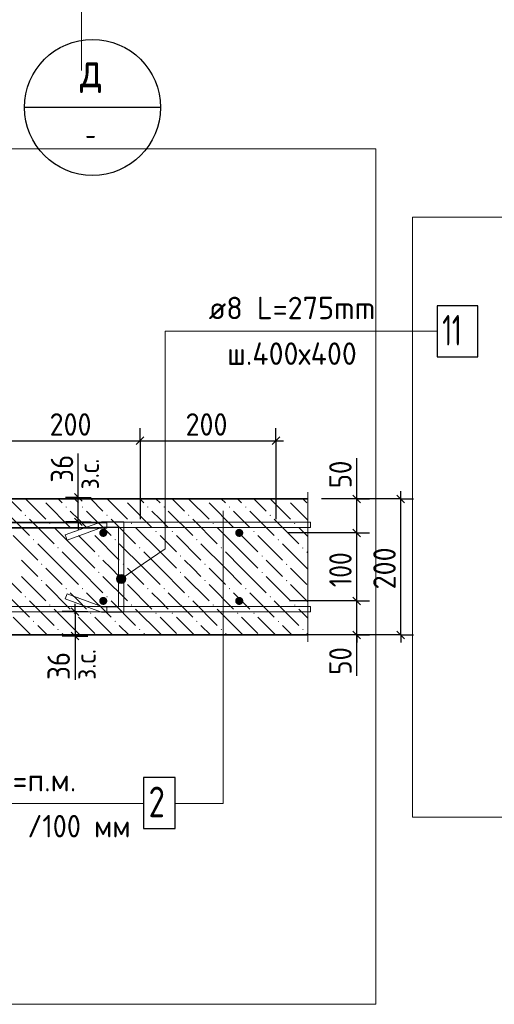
# Model space of a CAD drawing. Header units: millimetres. Extents: x 0 to 50412, y 0 to 35640.
# Tile 13 of 19: x 23478 to 29063, y 12883 to 24462. Entities that reach past the tile are written whole.
import ezdxf

# ---------------------------------------------------------------- set-up
doc = ezdxf.new("R2010")
doc.units = ezdxf.units.MM
doc.linetypes.add('______2', pattern=[324, 240, -84])
for name, color, linetype, lineweight in [('Standard', 7, 'Continuous', 25), ('ЖБ Стена верхний уровень', 7, 'Continuous', 35), ('Позиционная метка линия выноска', 7, 'Continuous', 13), ('Позиционная метка номер позиции', 7, 'Continuous', 13), ('Текст_ общее', 7, 'Continuous', 25)]:
    doc.layers.add(name, color=color, linetype=linetype, lineweight=lineweight)
doc.layers.add('Размерная выноска', color=7, linetype='Continuous')
for name, color, linetype, true_color in [('Стена фоновая арматура У1', 7, '______2', 0xa0a0a0), ('Стена фоновая арматура Х1', 7, '______2', 0xa0a0a0), ('Стена фоновая затяжка С-обр.', 7, '______2', 0xa0a0a0), ('Стена Хомут', 7, '______2', 0xa0a0a0)]:
    doc.layers.add(name, color=color, linetype=linetype, true_color=true_color)
doc.styles.add('ISOCPEUR', font='txt')

msp = doc.modelspace()

# ---------------------------------------------------------------- hatches: boundary and pattern name
at = {"layer": 'ЖБ Стена верхний уровень', "linetype": 'Continuous', "lineweight": 18, "transparency": 33554687}
for points in [[(23730, 18827), (23731, 18827), (23746, 18827), (23746, 18827), (23738, 18819)], [(24690, 18827), (24691, 18827), (24706, 18827), (24706, 18827), (24698, 18819)], [(25650, 18827), (25651, 18827), (25666, 18827), (25666, 18827), (25658, 18819)], [(26610, 18827), (26611, 18827), (26626, 18827), (26626, 18827), (26618, 18819)], [(24018, 18731), (24026, 18738), (24034, 18731), (24026, 18723)], [(24210, 18731), (24218, 18738), (24226, 18731), (24218, 18723)], [(24978, 18731), (24986, 18738), (24994, 18731), (24986, 18723)], [(25170, 18731), (25178, 18738), (25186, 18731), (25178, 18723)], [(25938, 18731), (25946, 18738), (25954, 18731), (25946, 18723)], [(26130, 18731), (26138, 18738), (26146, 18731), (26138, 18723)], [(23538, 18635), (23546, 18642), (23554, 18635), (23546, 18627)], [(23826, 18539), (23834, 18546), (23842, 18539), (23834, 18531)], [(24498, 18635), (24506, 18642), (24514, 18635), (24506, 18627)], [(24786, 18539), (24794, 18546), (24802, 18539), (24794, 18531)], [(25458, 18635), (25466, 18642), (25474, 18635), (25466, 18627)], [(25746, 18539), (25754, 18546), (25762, 18539), (25754, 18531)], [(26418, 18635), (26426, 18642), (26434, 18635), (26426, 18627)], [(26706, 18539), (26714, 18546), (26722, 18539), (26714, 18531)], [(24114, 18443), (24122, 18450), (24130, 18443), (24122, 18435)], [(24306, 18443), (24314, 18450), (24322, 18443), (24314, 18435)], [(25074, 18443), (25082, 18450), (25090, 18443), (25082, 18435)], [(25266, 18443), (25274, 18450), (25282, 18443), (25274, 18435)], [(26034, 18443), (26042, 18450), (26050, 18443), (26042, 18435)], [(26226, 18443), (26234, 18450), (26242, 18443), (26234, 18435)], [(23634, 18347), (23642, 18354), (23650, 18347), (23642, 18339)], [(24594, 18347), (24602, 18354), (24610, 18347), (24602, 18339)], [(25554, 18347), (25562, 18354), (25570, 18347), (25562, 18339)], [(26514, 18347), (26522, 18354), (26530, 18347), (26522, 18339)], [(23922, 18251), (23930, 18258), (23938, 18251), (23930, 18243)], [(24882, 18251), (24890, 18258), (24898, 18251), (24890, 18243)], [(25842, 18251), (25850, 18258), (25858, 18251), (25850, 18243)], [(26802, 18251), (26810, 18258), (26818, 18251), (26810, 18243)], [(23730, 18059), (23738, 18066), (23746, 18059), (23738, 18051)], [(24402, 18155), (24410, 18162), (24418, 18155), (24410, 18147)], [(24690, 18059), (24698, 18066), (24706, 18059), (24698, 18051)], [(25362, 18155), (25370, 18162), (25378, 18155), (25370, 18147)], [(25650, 18059), (25658, 18066), (25666, 18059), (25658, 18051)], [(26322, 18155), (26330, 18162), (26338, 18155), (26330, 18147)], [(26610, 18059), (26618, 18066), (26626, 18059), (26618, 18051)], [(24402, 17963), (24410, 17970), (24418, 17963), (24410, 17955)], [(25362, 17963), (25370, 17970), (25378, 17963), (25370, 17955)], [(26322, 17963), (26330, 17970), (26338, 17963), (26330, 17955)], [(23730, 17867), (23738, 17874), (23746, 17867), (23738, 17859)], [(24690, 17867), (24698, 17874), (24706, 17867), (24698, 17859)], [(25650, 17867), (25658, 17874), (25666, 17867), (25658, 17859)], [(26610, 17867), (26618, 17874), (26626, 17867), (26618, 17859)], [(24018, 17771), (24026, 17778), (24034, 17771), (24026, 17763)], [(24210, 17771), (24218, 17778), (24226, 17771), (24218, 17763)], [(24978, 17771), (24986, 17778), (24994, 17771), (24986, 17763)], [(25170, 17771), (25178, 17778), (25186, 17771), (25178, 17763)], [(25938, 17771), (25946, 17778), (25954, 17771), (25946, 17763)], [(26130, 17771), (26138, 17778), (26146, 17771), (26138, 17763)], [(23538, 17675), (23546, 17682), (23554, 17675), (23546, 17667)], [(24498, 17675), (24506, 17682), (24514, 17675), (24506, 17667)], [(25458, 17675), (25466, 17682), (25474, 17675), (25466, 17667)], [(26418, 17675), (26426, 17682), (26434, 17675), (26426, 17667)], [(23826, 17579), (23834, 17586), (23842, 17579), (23834, 17571)], [(24114, 17483), (24122, 17490), (24130, 17483), (24122, 17475)], [(24306, 17483), (24314, 17490), (24322, 17483), (24314, 17475)], [(24786, 17579), (24794, 17586), (24802, 17579), (24794, 17571)], [(25074, 17483), (25082, 17490), (25090, 17483), (25082, 17475)], [(25266, 17483), (25274, 17490), (25282, 17483), (25274, 17475)], [(25746, 17579), (25754, 17586), (25762, 17579), (25754, 17571)], [(26034, 17483), (26042, 17490), (26050, 17483), (26042, 17475)], [(26226, 17483), (26234, 17490), (26242, 17483), (26234, 17475)], [(26706, 17579), (26714, 17586), (26722, 17579), (26714, 17571)], [(23634, 17387), (23642, 17394), (23650, 17387), (23642, 17379)], [(24594, 17387), (24602, 17394), (24610, 17387), (24602, 17379)], [(25554, 17387), (25562, 17394), (25570, 17387), (25562, 17379)], [(26514, 17387), (26522, 17394), (26530, 17387), (26522, 17379)], [(23922, 17291), (23930, 17298), (23938, 17291), (23930, 17283)], [(24882, 17291), (24890, 17298), (24898, 17291), (24890, 17283)], [(25842, 17291), (25850, 17298), (25858, 17291), (25850, 17283)], [(26802, 17291), (26810, 17298), (26818, 17291), (26810, 17283)]]:
    msp.add_hatch(color=7, dxfattribs=at).paths.add_polyline_path(points, flags=16)
at = {"layer": 'Позиционная метка линия выноска', "linetype": 'Continuous', "lineweight": 13, "transparency": 33554687}
for points in [[(24676, 17831), (24624, 17908), (24619, 17881)], [(24676, 17831), (24619, 17881), (24649, 17837)], [(24649, 17837), (24619, 17881), (24628, 17855)], [(24703, 17840), (24642, 17930), (24624, 17908)], [(24703, 17840), (24624, 17908), (24676, 17831)], [(24721, 17862), (24668, 17939), (24642, 17930)], [(24721, 17862), (24642, 17930), (24703, 17840)], [(24726, 17889), (24695, 17934), (24668, 17939)], [(24726, 17889), (24668, 17939), (24721, 17862)], [(24695, 17934), (24726, 17889), (24717, 17916)]]:
    msp.add_hatch(color=7, dxfattribs=at).paths.add_polyline_path(points)
at = {"layer": 'Стена фоновая арматура Х1', "linetype": 'Continuous', "lineweight": 18, "transparency": 33554687}
for points in [[(24510, 18427), (24506, 18445), (24495, 18461), (24480, 18471), (24462, 18475), (24443, 18471), (24428, 18461), (24417, 18445), (24414, 18427), (24417, 18409), (24428, 18393), (24443, 18383), (24462, 18379), (24480, 18383), (24495, 18393), (24506, 18409)], [(26110, 18427), (26106, 18445), (26095, 18461), (26080, 18471), (26062, 18475), (26043, 18471), (26028, 18461), (26017, 18445), (26014, 18427), (26017, 18409), (26028, 18393), (26043, 18383), (26062, 18379), (26080, 18383), (26095, 18393), (26106, 18409)], [(24510, 17627), (24506, 17645), (24495, 17661), (24480, 17671), (24462, 17675), (24443, 17671), (24428, 17661), (24417, 17645), (24414, 17627), (24417, 17609), (24428, 17593), (24443, 17583), (24462, 17579), (24480, 17583), (24495, 17593), (24506, 17609)], [(26110, 17627), (26106, 17645), (26095, 17661), (26080, 17671), (26062, 17675), (26043, 17671), (26028, 17661), (26017, 17645), (26014, 17627), (26017, 17609), (26028, 17593), (26043, 17583), (26062, 17579), (26080, 17583), (26095, 17593), (26106, 17609)]]:
    msp.add_hatch(color=7, dxfattribs=at).paths.add_polyline_path(points)

# ---------------------------------------------------------------- linework, layer by layer
at = {"layer": 'Standard', "color": 7, "linetype": 'Continuous', "lineweight": -3, "transparency": 33554687}
for p, q in [((24894, 19510), (24894, 19660)), ((26494, 19510), (26494, 19660)), ((23294, 19510), (24894, 19510)), ((24894, 19510), (24894, 19360)), ((24894, 19510), (24894, 18587)), ((24894, 19510), (26494, 19510)), ((26494, 19510), (26494, 19360)), ((26494, 19510), (26494, 18587)), ((26494, 19510), (26584, 19510)), ((24168, 18845), (24168, 18935)), ((27444, 18827), (27444, 18917)), ((27963, 18827), (27963, 18917)), ((24168, 18845), (24018, 18845)), ((24168, 18845), (24318, 18845)), ((24168, 18557), (24168, 18845)), ((27963, 18827), (27030, 18827)), ((27444, 18827), (27294, 18827)), ((27444, 18827), (27594, 18827)), ((27444, 18427), (27444, 18827)), ((27963, 18827), (27813, 18827)), ((27963, 18827), (28113, 18827)), ((24168, 18557), (24018, 18557)), ((24168, 18557), (24318, 18557)), ((24168, 18557), (24168, 18467)), ((27444, 18427), (27294, 18427)), ((27444, 18427), (27594, 18427)), ((27444, 17627), (27444, 18427)), ((27444, 17627), (27294, 17627)), ((27444, 17627), (27594, 17627)), ((27444, 17227), (27444, 17627)), ((24129, 17501), (23979, 17501)), ((24129, 17501), (24129, 17591)), ((24129, 17501), (24279, 17501)), ((24129, 17501), (24129, 17213)), ((24129, 17213), (23979, 17213)), ((24129, 17213), (24279, 17213)), ((24129, 17213), (24129, 17123)), ((27963, 17227), (27030, 17227)), ((27444, 17227), (27294, 17227)), ((27444, 17227), (27594, 17227)), ((27444, 17227), (27444, 17137)), ((27963, 17227), (27813, 17227)), ((27963, 17227), (28113, 17227)), ((27963, 17227), (27963, 17137))]:
    msp.add_line(p, q, dxfattribs=at)
at = {"layer": 'Standard', "color": 7, "linetype": 'Continuous', "lineweight": 25, "transparency": 33554687}
for p, q in [((24849, 19465), (24939, 19555)), ((26449, 19465), (26539, 19555)), ((24213, 18800), (24123, 18890)), ((27489, 18782), (27399, 18872)), ((28008, 18782), (27918, 18872)), ((24213, 18512), (24123, 18602)), ((27489, 18382), (27399, 18472)), ((27489, 17582), (27399, 17672)), ((24084, 17546), (24174, 17456)), ((24084, 17258), (24174, 17168)), ((27489, 17182), (27399, 17272)), ((28008, 17182), (27918, 17272))]:
    msp.add_line(p, q, dxfattribs=at)
at = {"layer": 'Standard', "color": 254, "linetype": 'Continuous', "lineweight": 13, "true_color": 0xc4c4ff, "transparency": 33554687}
for points in [[(24207, 23866), (24207, 32831), (16167, 32831), (16167, 23866)], [(18664, 12883), (27670, 12883), (27670, 22942), (18664, 22942), (18664, 12883)]]:
    msp.add_lwpolyline(points, dxfattribs=at)
at = {"layer": 'Standard', "color": 254, "linetype": 'Continuous', "lineweight": 18, "true_color": 0xc4c4ff, "transparency": 33554687}
msp.add_lwpolyline([(28102, 15083), (38828, 15083), (38828, 22142), (28102, 22142), (28102, 15083)], dxfattribs=at)
at = {"layer": 'Standard', "color": 7, "linetype": 'Continuous', "lineweight": -3, "transparency": 33554687}
for points in [[(27444, 18827), (27424, 18827), (27424, 18827), (27030, 18827)], [(27963, 17227), (27963, 17861), (27963, 17861), (27963, 18827)], [(27444, 18427), (27424, 18427), (27424, 18427), (26635, 18427)], [(27444, 17627), (27424, 17627), (27424, 17627), (27424, 17627), (27424, 17627), (26654, 17627)], [(27444, 17227), (27424, 17227), (27424, 17227), (27424, 17227), (27424, 17227), (25931, 17227)]]:
    msp.add_lwpolyline(points, dxfattribs=at)
at = {"layer": 'ЖБ Стена верхний уровень', "color": 7, "linetype": 'Continuous', "lineweight": 35, "transparency": 33554687}
for p, q in [((26870, 18827), (22206, 18827)), ((22206, 17227), (26870, 17227))]:
    msp.add_line(p, q, dxfattribs=at)
at = {"layer": 'ЖБ Стена верхний уровень', "color": 9, "linetype": 'Continuous', "lineweight": 18, "true_color": 0xc7c7c7, "transparency": 33554687}
for p, q in [((23354, 18827), (23498, 18683)), ((23546, 18827), (23786, 18587)), ((23786, 18779), (24074, 18491)), ((23930, 18827), (23978, 18779)), ((24122, 18827), (24170, 18779)), ((24314, 18827), (24458, 18683)), ((24506, 18827), (24746, 18587)), ((24746, 18779), (25034, 18491)), ((24890, 18827), (24938, 18779)), ((25082, 18827), (25130, 18779)), ((25274, 18827), (25418, 18683)), ((25466, 18827), (25706, 18587)), ((25706, 18779), (25994, 18491)), ((25850, 18827), (25898, 18779)), ((26042, 18827), (26090, 18779)), ((26234, 18827), (26378, 18683)), ((26426, 18827), (26666, 18587)), ((26666, 18779), (26870, 18575)), ((26810, 18827), (26858, 18779)), ((23306, 18683), (23594, 18395)), ((24170, 18587), (24074, 18683)), ((24266, 18683), (24554, 18395)), ((25130, 18587), (25034, 18683)), ((25226, 18683), (25514, 18395)), ((26090, 18587), (25994, 18683)), ((26186, 18683), (26474, 18395)), ((23594, 18587), (23882, 18299)), ((24266, 18491), (24170, 18587)), ((24554, 18587), (24842, 18299)), ((25226, 18491), (25130, 18587)), ((25514, 18587), (25802, 18299)), ((26186, 18491), (26090, 18587)), ((26474, 18587), (26762, 18299)), ((24170, 18203), (23882, 18491)), ((25130, 18203), (24842, 18491)), ((26090, 18203), (25802, 18491)), ((26870, 18383), (26762, 18491)), ((23402, 18395), (23690, 18107)), ((23978, 18011), (23690, 18299)), ((24170, 18395), (24362, 18203)), ((24362, 18395), (24650, 18107)), ((24938, 18011), (24650, 18299)), ((25130, 18395), (25322, 18203)), ((25322, 18395), (25610, 18107)), ((25898, 18011), (25610, 18299)), ((26090, 18395), (26282, 18203)), ((26282, 18395), (26570, 18107)), ((26858, 18011), (26570, 18299)), ((23978, 18203), (24170, 18011)), ((24170, 18203), (24362, 18011)), ((24938, 18203), (25130, 18011)), ((25130, 18203), (25322, 18011)), ((25898, 18203), (26090, 18011)), ((26090, 18203), (26282, 18011)), ((26858, 18203), (26870, 18191)), ((23594, 18011), (23498, 18107)), ((24554, 18011), (24458, 18107)), ((25514, 18011), (25418, 18107)), ((26474, 18011), (26378, 18107)), ((23210, 18011), (23498, 17723)), ((23690, 17915), (23594, 18011)), ((23786, 18011), (23978, 17819)), ((23978, 18011), (24170, 17819)), ((24170, 18011), (24458, 17723)), ((24650, 17915), (24554, 18011)), ((24746, 18011), (24938, 17819)), ((24938, 18011), (25130, 17819)), ((25130, 18011), (25418, 17723)), ((25610, 17915), (25514, 18011)), ((25706, 18011), (25898, 17819)), ((25898, 18011), (26090, 17819)), ((26090, 18011), (26378, 17723)), ((26570, 17915), (26474, 18011)), ((26666, 18011), (26858, 17819)), ((26858, 18011), (26870, 17999)), ((23498, 17915), (23786, 17627)), ((24458, 17915), (24746, 17627)), ((25418, 17915), (25706, 17627)), ((26378, 17915), (26666, 17627)), ((23306, 17723), (23594, 17435)), ((23786, 17819), (24074, 17531)), ((24170, 17627), (24074, 17723)), ((24266, 17723), (24554, 17435)), ((24746, 17819), (25034, 17531)), ((25130, 17627), (25034, 17723)), ((25226, 17723), (25514, 17435)), ((25706, 17819), (25994, 17531)), ((26090, 17627), (25994, 17723)), ((26186, 17723), (26474, 17435)), ((26666, 17819), (26870, 17615)), ((23594, 17627), (23882, 17339)), ((24266, 17531), (24170, 17627)), ((24554, 17627), (24842, 17339)), ((25226, 17531), (25130, 17627)), ((25514, 17627), (25802, 17339)), ((26186, 17531), (26090, 17627)), ((26474, 17627), (26762, 17339)), ((24170, 17243), (23882, 17531)), ((25130, 17243), (24842, 17531)), ((26090, 17243), (25802, 17531)), ((26870, 17423), (26762, 17531)), ((23402, 17435), (23610, 17227)), ((24170, 17435), (24362, 17243)), ((24362, 17435), (24570, 17227)), ((25130, 17435), (25322, 17243)), ((25322, 17435), (25530, 17227)), ((26090, 17435), (26282, 17243)), ((26282, 17435), (26490, 17227)), ((23802, 17227), (23690, 17339)), ((24762, 17227), (24650, 17339)), ((25722, 17227), (25610, 17339)), ((26682, 17227), (26570, 17339)), ((23978, 17243), (23994, 17227)), ((24170, 17243), (24186, 17227)), ((24938, 17243), (24954, 17227)), ((25130, 17243), (25146, 17227)), ((25898, 17243), (25914, 17227)), ((26090, 17243), (26106, 17227)), ((26858, 17243), (26870, 17231))]:
    msp.add_line(p, q, dxfattribs=at)
at = {"layer": 'Позиционная метка линия выноска', "color": 7, "linetype": 'Continuous', "lineweight": 13, "transparency": 33554687}
for p, q in [((24628, 17855), (24628, 17855)), ((24642, 17930), (24642, 17930)), ((24703, 17840), (24703, 17840)), ((24717, 17916), (24717, 17916)), ((20431, 15246), (24935, 15246))]:
    msp.add_line(p, q, dxfattribs=at)
for points in [[(28391, 20799), (25191, 20799), (25191, 18239), (24672, 17885)], [(25307, 15246), (25871, 15246), (25871, 18686)]]:
    msp.add_lwpolyline(points, dxfattribs=at)
msp.add_circle((24672, 17885), 54, dxfattribs=at)
at = {"layer": 'Размерная выноска', "color": 7, "linetype": 'Continuous', "lineweight": -3, "transparency": 33554687}
for p, q in [((24168, 18845), (24168, 19361)), ((27444, 18827), (27444, 19307)), ((24129, 17213), (24129, 16697)), ((27444, 16747), (27444, 17227))]:
    msp.add_line(p, q, dxfattribs=at)
at = {"layer": 'Размерная выноска', "color": 7, "linetype": 'Continuous', "lineweight": 13, "transparency": 33554687}
msp.add_line((26870, 18907), (26870, 17147), dxfattribs=at)
at = {"layer": 'Стена фоновая арматура У1', "color": 7, "linetype": 'Continuous', "lineweight": 13, "transparency": 33554687}
for points in [[(26902, 18491), (20406, 18491), (20406, 18555), (26902, 18555), (26902, 18491)], [(26902, 17499), (20406, 17499), (20406, 17563), (26902, 17563), (26902, 17499)]]:
    msp.add_lwpolyline(points, dxfattribs=at)
at = {"layer": 'Стена фоновая арматура У1', "color": 7, "linetype": 'Continuous', "lineweight": 25, "transparency": 33554687}
msp.add_lwpolyline([(24935, 14951), (25307, 14951), (25307, 15551), (24935, 15551), (24935, 14951)], dxfattribs=at)
at = {"layer": 'Стена фоновая затяжка С-обр.', "color": 7, "linetype": 'Continuous', "lineweight": 25, "transparency": 33554687}
msp.add_lwpolyline([(28391, 20499), (28871, 20499), (28871, 21099), (28391, 21099), (28391, 20499)], dxfattribs=at)
at = {"layer": 'Стена фоновая затяжка С-обр.', "color": 98, "linetype": 'Continuous', "lineweight": 13, "true_color": 0x005000, "transparency": 33554687}
msp.add_lwpolyline([(24035, 17711), (24452, 17559), (24640, 17559), (24640, 18495), (24452, 18495), (24035, 18343), (24013, 18403), (24441, 18559), (24704, 18559), (24704, 17495), (24441, 17495), (24013, 17651), (24035, 17711)], dxfattribs=at)
at = {"layer": 'Стена Хомут', "color": 36, "linetype": 'Continuous', "lineweight": 13, "true_color": 0x6e3c1e, "transparency": 33554687}
for points in [[(20639, 18547), (24504, 18547), (24504, 18483)], [(24504, 18483), (20643, 18483)], [(20643, 17563), (24504, 17563), (24504, 17499), (20639, 17499)]]:
    msp.add_lwpolyline(points, dxfattribs=at)
at = {"layer": 'Текст_ общее', "color": 7, "linetype": 'Continuous', "lineweight": -3, "transparency": 33554687}
msp.add_line((25135, 23431), (23535, 23431), dxfattribs=at)
msp.add_circle((24335, 23431), 800, dxfattribs=at)

# ---------------------------------------------------------------- texts
at = {"layer": 'Standard', "color": 7, "linetype": 'Continuous', "lineweight": 25, "transparency": 33554687, "char_height": 264, "attachment_point": 7, "style": 'ISOCPEUR'}
for s, insert, width in [('\\W0.97;ш.400х400', (25918, 20403), 1789.98), ('\\W0.91;200', (23830, 19570), 674.38), ('\\W0.91;200', (25430, 19570), 674.39)]:
    msp.add_mtext(s, dxfattribs=dict(at, insert=insert, width=width))
at = {"layer": 'Standard', "color": 7, "linetype": 'Continuous', "lineweight": 25, "transparency": 33554687, "char_height": 264, "attachment_point": 7, "rotation": 90, "style": 'ISOCPEUR'}
for s, insert, width in [('\\W0.87;36', (24108, 19017), 484.71), ('\\W0.87;50', (27384, 18952), 484.72), ('\\W0.83;100', (27384, 17789), 610.29), ('\\W0.91;200', (27903, 17763), 674.39), ('\\W0.87;36', (24069, 16698), 484.71), ('\\W0.87;50', (27384, 16759), 484.72)]:
    msp.add_mtext(s, dxfattribs=dict(at, insert=insert, width=width))
at = {"layer": 'Standard', "color": 7, "linetype": 'Continuous', "lineweight": 18, "transparency": 33554687, "char_height": 240, "attachment_point": 7, "rotation": 90, "style": 'ISOCPEUR'}
for insert, width in [((24411, 18939), 551.93), ((24373, 16699), 551.94)]:
    msp.add_mtext('\\W0.90;з.с.', dxfattribs=dict(at, insert=insert, width=width))
at = {"layer": 'Позиционная метка номер позиции', "color": 7, "linetype": 'Continuous', "lineweight": 25, "transparency": 33554687, "insert": (23570, 14846), "char_height": 264, "width": 1388.4, "attachment_point": 7, "style": 'ISOCPEUR'}
msp.add_mtext('\\W0.92;/100 мм', dxfattribs=at)
at = {"layer": 'Стена фоновая арматура У1', "color": 7, "linetype": 'Continuous', "lineweight": 13, "transparency": 33554687, "attachment_point": 7, "style": 'ISOCPEUR'}
for s, insert, char_height, width in [('\\W0.97;ø8 L=п.м. ', (22649, 15387), 264, 1790.25), ('\\W0.78;2', (24995, 15083), 360, 391.69)]:
    msp.add_mtext(s, dxfattribs=dict(at, insert=insert, char_height=char_height, width=width))
at = {"layer": 'Стена фоновая затяжка С-обр.', "color": 7, "linetype": 'Continuous', "lineweight": 13, "transparency": 33554687, "attachment_point": 7, "style": 'ISOCPEUR'}
for s, insert, char_height, width in [('\\W0.98;ø8 L=275mm ', (25702, 20940), 264, 2266.23), ('\\W0.63;11', (28451, 20631), 360, 472.5)]:
    msp.add_mtext(s, dxfattribs=dict(at, insert=insert, char_height=char_height, width=width))
at = {"layer": 'Текст_ общее', "color": 7, "linetype": 'Continuous', "lineweight": 35, "transparency": 33554687, "insert": (24188, 23599), "char_height": 420, "width": 456.97, "attachment_point": 7, "style": 'ISOCPEUR'}
msp.add_mtext('\\W0.78;д', dxfattribs=at)
at = {"layer": 'Текст_ общее', "color": 7, "linetype": 'Continuous', "lineweight": 18, "transparency": 33554687, "insert": (24249, 22989), "char_height": 240, "width": 261.12, "attachment_point": 7, "style": 'ISOCPEUR'}
msp.add_mtext('\\W0.78;-', dxfattribs=at)

doc.saveas('drawing.dxf')
